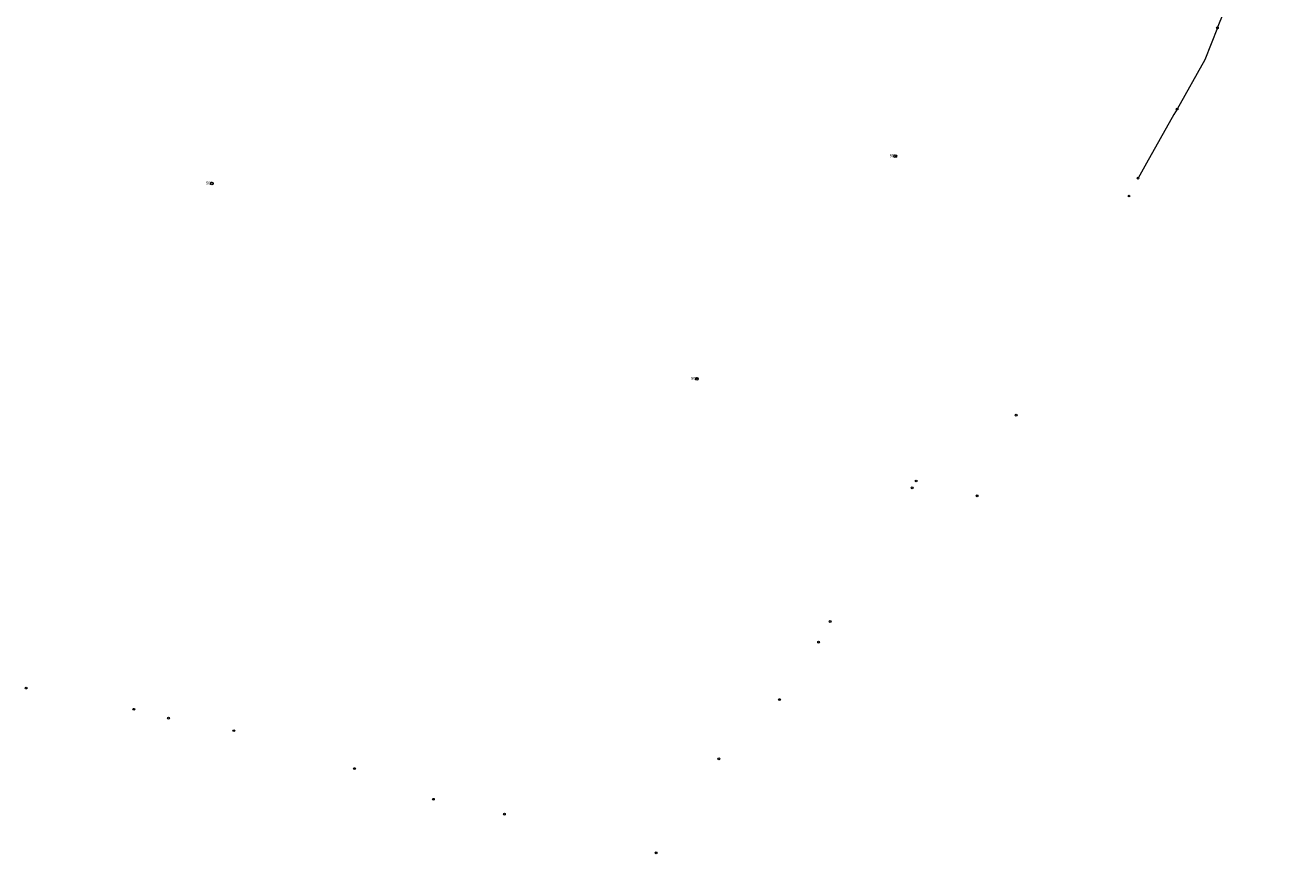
# Model space of a CAD drawing. Header units: metres. Extents: x -608979 to -607440, y -1002358 to -1001032.
# Tile 3 of 11: x -608430 to -607740, y -1002282 to -1001830. Entities that reach past the tile are written whole.
import ezdxf
from ezdxf.enums import TextEntityAlignment as Align

# ---------------------------------------------------------------- set-up
doc = ezdxf.new("R2010")
doc.units = ezdxf.units.M
doc.layers.add('Hranice parcel', color=7, linetype='Continuous')
doc.layers.add('Značky bodu BP', color=7, linetype='Continuous')
doc.styles.add('dgn001', font='dgn001.shx')

# ---------------------------------------------------------------- blocks, each defined once
blk = doc.blocks.new('1.012')
at = {"layer": 'Značky bodu BP', "color": 3, "linetype": 'Continuous', "lineweight": 13}
for radius in [0.75, 0.03]:
    blk.add_circle((0, 0), radius, dxfattribs=at)
blk = doc.blocks.new('1.013')
at = {"layer": 'Značky bodu BP', "color": 3, "linetype": 'Continuous', "lineweight": 13}
for radius in [0.75, 0.03]:
    blk.add_circle((0, 0), radius, dxfattribs=at)
blk = doc.blocks.new('1.014')
at = {"layer": 'Značky bodu BP', "color": 3, "linetype": 'Continuous', "lineweight": 13}
for radius in [0.75, 0.03]:
    blk.add_circle((0, 0), radius, dxfattribs=at)
blk = doc.blocks.new('1.05112')
at = {"layer": 'Značky bodu BP', "color": 3, "linetype": 'Continuous', "lineweight": 13}
for radius in [0.5, 0.0303]:
    blk.add_circle((0, 0), radius, dxfattribs=at)
blk = doc.blocks.new('1.05115')
at = {"layer": 'Značky bodu BP', "color": 3, "linetype": 'Continuous', "lineweight": 13}
for radius in [0.5, 0.0303]:
    blk.add_circle((0, 0), radius, dxfattribs=at)
blk = doc.blocks.new('1.05116')
at = {"layer": 'Značky bodu BP', "color": 3, "linetype": 'Continuous', "lineweight": 13}
for radius in [0.5, 0.0303]:
    blk.add_circle((0, 0), radius, dxfattribs=at)
blk = doc.blocks.new('1.05117')
at = {"layer": 'Značky bodu BP', "color": 3, "linetype": 'Continuous', "lineweight": 13}
for radius in [0.5, 0.0303]:
    blk.add_circle((0, 0), radius, dxfattribs=at)
blk = doc.blocks.new('1.05118')
at = {"layer": 'Značky bodu BP', "color": 3, "linetype": 'Continuous', "lineweight": 13}
for radius in [0.5, 0.0303]:
    blk.add_circle((0, 0), radius, dxfattribs=at)
blk = doc.blocks.new('1.05119')
at = {"layer": 'Značky bodu BP', "color": 3, "linetype": 'Continuous', "lineweight": 13}
for radius in [0.5, 0.0303]:
    blk.add_circle((0, 0), radius, dxfattribs=at)
blk = doc.blocks.new('1.05121')
at = {"layer": 'Značky bodu BP', "color": 3, "linetype": 'Continuous', "lineweight": 13}
for radius in [0.5, 0.0303]:
    blk.add_circle((0, 0), radius, dxfattribs=at)
blk = doc.blocks.new('1.05122')
at = {"layer": 'Značky bodu BP', "color": 3, "linetype": 'Continuous', "lineweight": 13}
for radius in [0.5, 0.0303]:
    blk.add_circle((0, 0), radius, dxfattribs=at)
blk = doc.blocks.new('1.05124')
at = {"layer": 'Značky bodu BP', "color": 3, "linetype": 'Continuous', "lineweight": 13}
for radius in [0.5, 0.0303]:
    blk.add_circle((0, 0), radius, dxfattribs=at)
blk = doc.blocks.new('1.05127')
at = {"layer": 'Značky bodu BP', "color": 3, "linetype": 'Continuous', "lineweight": 13}
for radius in [0.5, 0.0303]:
    blk.add_circle((0, 0), radius, dxfattribs=at)
blk = doc.blocks.new('1.05129')
at = {"layer": 'Značky bodu BP', "color": 3, "linetype": 'Continuous', "lineweight": 13}
for radius in [0.5, 0.0303]:
    blk.add_circle((0, 0), radius, dxfattribs=at)
blk = doc.blocks.new('1.05130')
at = {"layer": 'Značky bodu BP', "color": 3, "linetype": 'Continuous', "lineweight": 13}
for radius in [0.5, 0.0303]:
    blk.add_circle((0, 0), radius, dxfattribs=at)
blk = doc.blocks.new('1.05131')
at = {"layer": 'Značky bodu BP', "color": 3, "linetype": 'Continuous', "lineweight": 13}
for radius in [0.5, 0.0303]:
    blk.add_circle((0, 0), radius, dxfattribs=at)
blk = doc.blocks.new('1.05132')
at = {"layer": 'Značky bodu BP', "color": 3, "linetype": 'Continuous', "lineweight": 13}
for radius in [0.5, 0.0303]:
    blk.add_circle((0, 0), radius, dxfattribs=at)
blk = doc.blocks.new('1.05133')
at = {"layer": 'Značky bodu BP', "color": 3, "linetype": 'Continuous', "lineweight": 13}
for radius in [0.5, 0.0303]:
    blk.add_circle((0, 0), radius, dxfattribs=at)
blk = doc.blocks.new('1.05134')
at = {"layer": 'Značky bodu BP', "color": 3, "linetype": 'Continuous', "lineweight": 13}
for radius in [0.5, 0.0303]:
    blk.add_circle((0, 0), radius, dxfattribs=at)
blk = doc.blocks.new('1.05135')
at = {"layer": 'Značky bodu BP', "color": 3, "linetype": 'Continuous', "lineweight": 13}
for radius in [0.5, 0.0303]:
    blk.add_circle((0, 0), radius, dxfattribs=at)
blk = doc.blocks.new('1.05136')
at = {"layer": 'Značky bodu BP', "color": 3, "linetype": 'Continuous', "lineweight": 13}
for radius in [0.5, 0.0303]:
    blk.add_circle((0, 0), radius, dxfattribs=at)
blk = doc.blocks.new('1.05137')
at = {"layer": 'Značky bodu BP', "color": 3, "linetype": 'Continuous', "lineweight": 13}
for radius in [0.5, 0.0303]:
    blk.add_circle((0, 0), radius, dxfattribs=at)
blk = doc.blocks.new('1.05138')
at = {"layer": 'Značky bodu BP', "color": 3, "linetype": 'Continuous', "lineweight": 13}
for radius in [0.5, 0.0303]:
    blk.add_circle((0, 0), radius, dxfattribs=at)

msp = doc.modelspace()

# ---------------------------------------------------------------- linework, layer by layer
at = {"layer": 'Hranice parcel', "color": 1, "linetype": 'Continuous', "lineweight": 13, "flags": 128}
for points in [[(-607779.99, -1001831.42), (-607755.08, -1001769.45), (-607739.99, -1001725.74)], [(-607779.99, -1001831.42), (-607786.9, -1001848.83), (-607801.94, -1001875.71), (-607803.77, -1001878.63), (-607818.67, -1001905.21), (-607823.29, -1001913.44)]]:
    msp.add_lwpolyline(points, dxfattribs=at)

# ---------------------------------------------------------------- block references
at = {"color": 7, "linetype": 'Continuous', "lineweight": 0}
for name, p in [('1.05137', (-607779.99, -1001831.42)), ('1.05138', (-607801.94, -1001875.71)), ('1.014', (-607955.69, -1001901.48)), ('1.012', (-608328.62, -1001916.36)), ('1.05131', (-607823.29, -1001913.44)), ('1.05136', (-607828.2, -1001923.18)), ('1.013', (-608064, -1002022.9)), ('1.05117', (-607889.76, -1002042.77)), ('1.05134', (-607946.53, -1002082.45)), ('1.05116', (-607944.32, -1002078.72)), ('1.05133', (-607911.1, -1002086.78)), ('1.05127', (-607991.21, -1002155.43)), ('1.05115', (-607997.54, -1002166.7)), ('1.05130', (-608429.83, -1002191.72)), ('1.05121', (-608018.88, -1002198.05)), ('1.05122', (-608371.14, -1002203.31)), ('1.05119', (-608352.25, -1002208.13)), ('1.05124', (-608316.54, -1002214.99)), ('1.05135', (-608250.74, -1002235.69)), ('1.05118', (-608052, -1002230.39)), ('1.05129', (-608207.69, -1002252.42)), ('1.05112', (-608168.95, -1002260.53)), ('1.05132', (-608086.24, -1002281.64))]:
    msp.add_blockref(name, p, dxfattribs=at)

# ---------------------------------------------------------------- texts
at = {"layer": 'Značky bodu BP', "color": 3, "linetype": 'Continuous', "lineweight": 0, "style": 'dgn001'}
for s, p in [('505', (-607955.293018, -1001901.98)), ('503', (-608328.223018, -1001916.86)), ('504', (-608063.603018, -1002023.4))]:
    msp.add_text(s, height=1.499994, dxfattribs=at).set_placement(p, align=Align.RIGHT)

doc.saveas('drawing.dxf')
